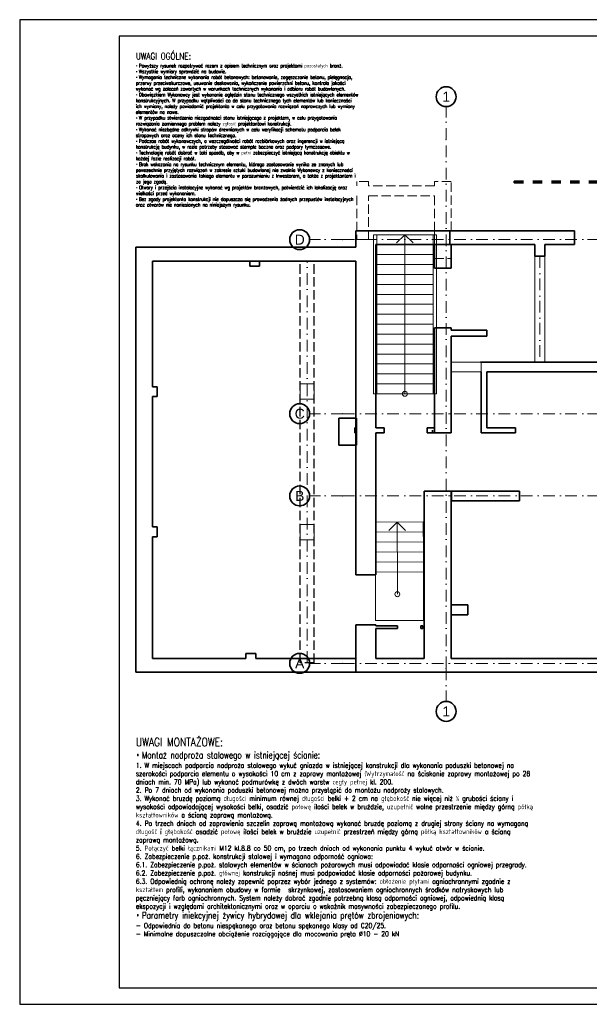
# Model space of a CAD drawing. Header units: millimetres. Extents: x -62590 to 46238, y 147773 to 522018.
# Tile 83 of 93: x 1238 to 18401, y 460118 to 489818. Entities that reach past the tile are written whole.
import ezdxf

# ---------------------------------------------------------------- set-up
doc = ezdxf.new("R2010")
doc.units = ezdxf.units.MM
for name, pattern in [('Krawędzie ukryte', [3.912222, 2.822222, -1.09]), ('Kropki i Kreski', [6.702778, 3.527778, -1.763889, 0, -1.411111]), ('Przerywana', [5.644444, 2.822222, -2.822222])]:
    doc.linetypes.add(name, pattern=pattern)
for name, color, linetype in [('!PB_Ramka', 7, 'Continuous'), ('!PB_Wyburzenia', 251, 'Do wyburzenia'), ('e-cad_cienkie', 1, 'Continuous'), ('e-cad_opisy', 7, 'Continuous'), ('Konstrukcja - Belki', 252, 'Continuous'), ('Konstrukcja - Siatka mod', 9, 'Continuous'), ('Konstrukcja - Słupy', 7, 'Continuous'), ('Konstrukcja - Ściany działowe', 7, 'Continuous'), ('Konstrukcja - Ściany nośne wew..P', 7, 'Continuous'), ('Konstrukcja - Ściany zewnętrzne', 7, 'Continuous')]:
    doc.layers.add(name, color=color, linetype=linetype)
doc.styles.add('e-cad_1', font='simplex.shx', dxfattribs={"width": 0.8})
doc.styles.get("Standard").update_dxf_attribs({"font": 'arial.ttf'})
doc.linetypes.add('Do wyburzenia', pattern='A,1.7,["/",Standard,S=1,R=10,X=-0.195,Y=-0.57],-0.5,["",Standard,S=1,R=10,X=-0.195,Y=-0.57],1.7', length=3.9)

# ---------------------------------------------------------------- blocks, each defined once
blk = doc.blocks.new('Rysunek_1_1 - ProBuild')
at = {"layer": '!PB_Wyburzenia', "lineweight": 35, "ltscale": 40, "flags": 128}
for points in [[(-3234, 7400), (-3234, 6580)], [(-2704, 7400), (-3234, 7400)], [(-2704, 6580), (-2704, 7400)], [(-3234, 6580), (-2704, 6580)], [(150, 1762), (150, 1462)], [(650, 1762), (150, 1762)], [(650, 1462), (650, 1762)], [(150, 1462), (650, 1462)]]:
    blk.add_lwpolyline(points, dxfattribs=at)
at = {"color": 252, "linetype": 'Continuous', "lineweight": 18, "ltscale": 100}
for p, q in [((-2093, 12930), (-2193, 12930)), ((-2193, 12930), (-2193, 8130)), ((-2093, 8130), (-2093, 12930)), ((-393, 12930), (-2093, 12930)), ((-2093, 12930), (-2093, 12630)), ((-1493, 12680), (-1243, 12930)), ((-1243, 12630), (-1243, 12930)), ((-1243, 12930), (-993, 12680)), ((-293, 12930), (-393, 12930)), ((-393, 12930), (-393, 8130)), ((-393, 12630), (-393, 12930)), ((-293, 8130), (-293, 12930)), ((-393, 12630), (-2093, 12630)), ((-2093, 12630), (-2093, 12330)), ((-2093, 12630), (-393, 12630)), ((-1243, 8430), (-1243, 12630)), ((-393, 12330), (-393, 12630)), ((-393, 12330), (-2093, 12330)), ((-2093, 12330), (-2093, 12030)), ((-2093, 12330), (-393, 12330)), ((-393, 12030), (-393, 12330)), ((-393, 12030), (-2093, 12030)), ((-2093, 12030), (-2093, 11730)), ((-2093, 12030), (-393, 12030)), ((-393, 11730), (-393, 12030)), ((-393, 11730), (-2093, 11730)), ((-2093, 11730), (-2093, 11430)), ((-2093, 11730), (-393, 11730)), ((-393, 11430), (-393, 11730)), ((-393, 11430), (-2093, 11430)), ((-2093, 11430), (-2093, 11130)), ((-2093, 11430), (-393, 11430)), ((-393, 11130), (-393, 11430)), ((-393, 11130), (-2093, 11130)), ((-2093, 11130), (-2093, 10830)), ((-2093, 11130), (-393, 11130)), ((-393, 10830), (-393, 11130)), ((-393, 10830), (-2093, 10830)), ((-2093, 10830), (-2093, 10530)), ((-2093, 10830), (-393, 10830)), ((-393, 10530), (-393, 10830)), ((-393, 10530), (-2093, 10530)), ((-2093, 10530), (-2093, 10230)), ((-2093, 10530), (-393, 10530)), ((-393, 10230), (-393, 10530)), ((-393, 10230), (-2093, 10230)), ((-2093, 10230), (-2093, 9930)), ((-2093, 10230), (-393, 10230)), ((-393, 9930), (-393, 10230)), ((-393, 9930), (-2093, 9930)), ((-2093, 9930), (-2093, 9630)), ((-2093, 9930), (-393, 9930)), ((-393, 9630), (-393, 9930)), ((-393, 9630), (-2093, 9630)), ((-2093, 9630), (-2093, 9330)), ((-2093, 9630), (-393, 9630)), ((-393, 9330), (-393, 9630)), ((-393, 9330), (-2093, 9330)), ((-2093, 9330), (-2093, 9030)), ((-2093, 9330), (-393, 9330)), ((-393, 9030), (-393, 9330)), ((-393, 9030), (-2093, 9030)), ((-2093, 9030), (-2093, 8730)), ((-2093, 9030), (-393, 9030)), ((-393, 8730), (-393, 9030)), ((-393, 8730), (-2093, 8730)), ((-2093, 8730), (-2093, 8430)), ((-2093, 8730), (-393, 8730)), ((-393, 8430), (-393, 8730)), ((-393, 8430), (-2093, 8430)), ((-2093, 8430), (-2093, 8130)), ((-2093, 8430), (-393, 8430)), ((-1243, 8130), (-1243, 8430)), ((-393, 8130), (-393, 8430)), ((-2193, 8130), (-2093, 8130)), ((-2093, 8130), (-393, 8130)), ((-393, 8130), (-293, 8130)), ((-690, 4264), (-2130, 4255)), ((-2130, 4255), (-2128, 3955)), ((-1729, 4008), (-1480, 4259)), ((-1478, 3959), (-1480, 4259)), ((-1480, 4259), (-1229, 4011)), ((-688, 3964), (-690, 4264)), ((-688, 3964), (-2128, 3955)), ((-2128, 3955), (-688, 3964)), ((-2128, 3955), (-2126, 3655)), ((-1471, 2759), (-1478, 3959)), ((-686, 3664), (-688, 3964)), ((-686, 3664), (-2126, 3655)), ((-2126, 3655), (-686, 3664)), ((-2126, 3655), (-2125, 3355)), ((-685, 3364), (-686, 3664)), ((-685, 3364), (-2125, 3355)), ((-2125, 3355), (-685, 3364)), ((-2125, 3355), (-2123, 3055)), ((-683, 3064), (-685, 3364)), ((-683, 3064), (-2123, 3055)), ((-2123, 3055), (-683, 3064)), ((-2123, 3055), (-2121, 2755)), ((-681, 2764), (-683, 3064)), ((-2131, 2735), (-2131, 1295)), ((-2121, 2735), (-2131, 2735)), ((-681, 2764), (-2121, 2755)), ((-2121, 2755), (-681, 2764)), ((-2121, 2755), (-2121, 2735)), ((-1471, 2757), (-1471, 2759)), ((-1471, 2085), (-1471, 2757)), ((-681, 2760), (-681, 2764)), ((-681, 1295), (-681, 2760)), ((-2131, 1295), (-681, 1295))]:
    blk.add_line(p, q, dxfattribs=at)
for centre, start, end in [((-1243, 8130), 0, 180), ((-1243, 8130), 180, 0), ((-1471, 2085), 0, 180), ((-1471, 2085), 180, 0)]:
    blk.add_arc(centre, 75, start, end, dxfattribs=at)
at = {"layer": 'Konstrukcja - Belki', "linetype": 'Przerywana', "lineweight": 35, "ltscale": 100}
for p, q in [((2046, 14548), (18010, 14548)), ((2046, 14493), (2046, 14548)), ((2046, 14493), (18010, 14493))]:
    blk.add_line(p, q, dxfattribs=at)
at = {"layer": 'Konstrukcja - Belki', "linetype": 'Continuous', "lineweight": 13, "ltscale": 100}
for p, q in [((2671, 12278), (2671, 9089)), ((2671, 12278), (2971, 12278)), ((2971, 12278), (2671, 12278)), ((2671, 12278), (2671, 9089)), ((2971, 12278), (2971, 9089)), ((2971, 12278), (2971, 9089)), ((2671, 9089), (2971, 9089)), ((2971, 9089), (2671, 9089))]:
    blk.add_line(p, q, dxfattribs=at)
at = {"layer": 'Konstrukcja - Belki', "linetype": 'Kropki i Kreski', "lineweight": 13, "ltscale": 100}
for p, q in [((2821, 12278), (2821, 9089)), ((-4185, 17), (-4185, 12130))]:
    blk.add_line(p, q, dxfattribs=at)
at = {"layer": 'Konstrukcja - Belki', "linetype": 'Krawędzie ukryte', "lineweight": 25, "ltscale": 100}
for p, q in [((-4395, 17), (-4395, 12130)), ((-3975, 12130), (-4395, 12130)), ((-3975, 17), (-3975, 12130)), ((-3975, 17), (-4395, 17))]:
    blk.add_line(p, q, dxfattribs=at)
at = {"layer": 'Konstrukcja - Siatka mod', "linetype": 'Kropki i Kreski', "lineweight": 13, "ltscale": 100}
for p, q in [((0, 15792), (0, 16792)), ((0, -150), (0, 15792)), ((-3115, 12780), (-4115, 12780)), ((-3115, 12780), (27604, 12780)), ((-3115, 7530), (-4115, 7530)), ((-3115, 7530), (27604, 7530)), ((-3115, 5050), (-4115, 5050)), ((-3115, 5050), (27604, 5050)), ((-3115, 0), (-4115, 0)), ((-3115, 0), (27604, 0)), ((0, -150), (0, -1150))]:
    blk.add_line(p, q, dxfattribs=at)
at = {"layer": 'Konstrukcja - Siatka mod', "linetype": 'Continuous', "lineweight": 35, "ltscale": 100}
for centre in [(0, 17092), (-4415, 12780), (-4415, 7530), (-4415, 5050), (-4415, 0), (0, -1450)]:
    blk.add_circle(centre, 300, dxfattribs=at)
at = {"layer": 'Konstrukcja - Siatka mod', "color": 7, "linetype": 'Kropki i Kreski', "lineweight": 13, "ltscale": 100}
for p in [(0, 15792), (0, 15792), (-3115, 12780), (-3115, 12780), (-3115, 7530), (-3115, 7530), (-3115, 5050), (-3115, 5050), (-3115, 0), (-3115, 0), (0, -150), (0, -150)]:
    blk.add_point(p, dxfattribs=at)
at = {"layer": 'Konstrukcja - Słupy', "color": 252, "linetype": 'Continuous', "lineweight": 13, "ltscale": 100, "flags": 128}
for points in [[(-4395, 7973), (-3975, 7973), (-3975, 8433), (-4395, 8433)], [(-4395, 3723), (-3975, 3723), (-3975, 4183), (-4395, 4183)]]:
    blk.add_lwpolyline(points, close=True, dxfattribs=at)
at = {"layer": 'Konstrukcja - Ściany działowe', "color": 252, "linetype": 'Continuous', "lineweight": 35, "ltscale": 100}
for p, q in [((1115, 9869), (1050, 9869)), ((1230, 9869), (1115, 9869)), ((1115, 9089), (1050, 9089)), ((1230, 9089), (1115, 9089)), ((-1870, 6949), (-1870, 7099)), ((-570, 6949), (-570, 7099)), ((-1462, 1049), (-1462, 1129)), ((-762, 1049), (-762, 1129))]:
    blk.add_line(p, q, dxfattribs=at)
at = {"layer": 'Konstrukcja - Ściany działowe', "color": 252, "linetype": 'Continuous', "lineweight": 35, "ltscale": 100, "flags": 128}
for points in [[(1050, 10049), (150, 10049)], [(150, 9869), (1050, 9869)], [(1230, 10049), (1050, 10049)], [(1230, 9869), (1230, 10049)], [(1050, 8789), (1050, 6949)], [(1230, 7099), (1230, 8789)], [(-2720, 7099), (-2753, 7099)], [(-2753, 7099), (-2753, 6949)], [(-2753, 6949), (-2720, 6949)], [(-1870, 7099), (-2120, 7099)], [(-2120, 6949), (-1870, 6949)], [(-350, 7099), (-570, 7099)], [(-570, 6949), (-350, 6949)], [(-350, 6949), (-350, 7099)], [(1050, 6949), (1230, 6949)], [(2086, 7099), (1230, 7099)], [(1230, 6949), (2086, 6949)], [(2086, 6949), (2086, 7099)], [(-1462, 1129), (-2120, 1129)], [(-2120, 1049), (-1462, 1049)], [(-700, 1129), (-762, 1129)], [(-762, 1049), (-700, 1049)], [(-700, 1049), (-700, 1129)]]:
    blk.add_lwpolyline(points, dxfattribs=at)
at = {"layer": 'Konstrukcja - Ściany nośne wew..P', "color": 252, "linetype": 'Continuous', "lineweight": 35, "ltscale": 100}
for p, q in [((-350, 11919), (150, 11919)), ((-350, 10119), (150, 10119)), ((-350, 7691), (-350, 7391)), ((150, 7391), (150, 7691)), ((150, 6949), (-410, 6949)), ((150, 5198), (-410, 5198)), ((2208, 5198), (2208, 4898)), ((-2120, 2665), (-2720, 2665)), ((-2120, 1165), (-2720, 1165))]:
    blk.add_line(p, q, dxfattribs=at)
at = {"layer": 'Konstrukcja - Ściany nośne wew..P', "color": 252, "linetype": 'Continuous', "lineweight": 35, "ltscale": 100, "flags": 128}
for points in [[(-2720, 13050), (-2720, 12550)], [(-2120, 7397), (-2120, 12630)], [(-350, 12630), (-350, 11919)], [(150, 11919), (150, 12630)], [(2671, 12630), (2671, 12278)], [(2971, 12278), (2971, 12630)], [(2671, 12278), (2971, 12278)], [(-5620, 12130), (-5920, 12130)], [(-5920, 12130), (-5920, 11985)], [(-5920, 11985), (-5620, 11985)], [(-5620, 11985), (-5620, 12130)], [(-2720, 12130), (-2720, 7397)], [(-350, 10119), (-350, 6949)], [(150, 10049), (150, 10119)], [(150, 6949), (150, 9869)], [(1050, 9089), (1030, 9089)], [(5115, 9089), (1230, 9089)], [(1030, 8789), (1050, 8789)], [(1230, 8789), (5565, 8789)], [(-8705, 8345), (-8850, 8345)], [(-8705, 8045), (-8705, 8345)], [(-8850, 8045), (-8705, 8045)], [(-2720, 7397), (-2720, 7099)], [(-2120, 7099), (-2120, 7397)], [(-2720, 6949), (-2720, 6577)], [(-2120, 6577), (-2120, 6949)], [(-410, 7030), (-410, 6949)], [(150, 6949), (150, 7030)], [(-2720, 6577), (-2720, 2665)], [(-2120, 2665), (-2120, 6577)], [(-660, 5198), (-660, 150)], [(-410, 5198), (-660, 5198)], [(150, 150), (150, 5198)], [(2208, 5198), (158, 5198)], [(158, 5198), (158, 4898)], [(158, 4898), (2208, 4898)], [(-8705, 4115), (-8850, 4115)], [(-8705, 3815), (-8705, 4115)], [(-8850, 3815), (-8705, 3815)], [(-2720, 1165), (-2720, -270)], [(-2120, 1129), (-2120, 1165)], [(-2120, 150), (-2120, 1049)], [(-6040, 295), (-6040, 150)], [(-5740, 295), (-6040, 295)], [(-5740, 150), (-5740, 295)], [(-660, 150), (-2120, 150)], [(-2720, -270), (-2120, -270)], [(-2120, -270), (-660, -270)]]:
    blk.add_lwpolyline(points, dxfattribs=at)
at = {"layer": 'Konstrukcja - Ściany nośne wew..P', "color": 252, "linetype": 'Continuous', "lineweight": 20, "ltscale": 100, "flags": 128}
for points in [[(1050, 9089), (150, 9089)], [(150, 9089), (150, 8789)], [(1050, 8789), (1050, 9089)], [(150, 8789), (1050, 8789)]]:
    blk.add_lwpolyline(points, dxfattribs=at)
at = {"layer": 'Konstrukcja - Ściany zewnętrzne', "color": 252, "linetype": 'Continuous', "lineweight": 35, "ltscale": 100}
for p, q in [((150, 13050), (-350, 13050)), ((150, 13050), (-350, 13050)), ((3863, 12880), (3863, 13050)), ((3863, 12830), (3863, 12880)), ((3863, 12630), (3863, 12830)), ((-350, 12630), (150, 12630)), ((-350, 12630), (150, 12630))]:
    blk.add_line(p, q, dxfattribs=at)
at = {"layer": 'Konstrukcja - Ściany zewnętrzne', "color": 252, "linetype": 'Krawędzie ukryte', "lineweight": 20, "ltscale": 100}
blk.add_line((-350, 13050), (-350, 12630), dxfattribs=at)
at = {"layer": 'Konstrukcja - Ściany zewnętrzne', "color": 252, "linetype": 'Krawędzie ukryte', "lineweight": 20, "ltscale": 100, "flags": 128}
for points in [[(-2690, 14530), (-2690, 14400)], [(-2340, 14530), (-2690, 14530)], [(-2340, 14400), (-2340, 14530)], [(-350, 14400), (-2340, 14400)], [(150, 14530), (-350, 14530)], [(-350, 14530), (-350, 14400)], [(150, 13050), (150, 14530)], [(-2690, 14100), (-2690, 12780)], [(-2340, 14100), (-350, 14100)], [(-2340, 12780), (-2340, 14100)], [(-350, 14100), (-350, 12210)], [(-2690, 12780), (-2340, 12780)], [(150, 12210), (150, 12630)], [(-350, 12210), (150, 12210)]]:
    blk.add_lwpolyline(points, dxfattribs=at)
at = {"layer": 'Konstrukcja - Ściany zewnętrzne', "color": 252, "linetype": 'Continuous', "lineweight": 35, "ltscale": 100, "flags": 128}
for points in [[(-2720, 13050), (-2120, 13050)], [(108, 13050), (-2120, 13050)], [(108, 12630), (108, 13050)], [(3863, 13050), (150, 13050)], [(-9350, 12550), (-8850, 12550)], [(-9350, 12550), (-9350, -270)], [(-2720, 12550), (-8850, 12550)], [(-2120, 12630), (108, 12630)], [(150, 12630), (2671, 12630)], [(2971, 12630), (3863, 12630)], [(-8850, 12130), (-2720, 12130)], [(-8850, 8345), (-8850, 12130)], [(-8850, 4115), (-8850, 8045)], [(-8850, 150), (-8850, 3815)], [(-6040, 150), (-8850, 150)], [(-2720, 150), (-5740, 150)], [(-2720, 150), (-2720, -270)], [(5396, 150), (150, 150)], [(-9350, -270), (-8850, -270)], [(-8850, -270), (-2720, -270)], [(-660, -270), (150, -270)], [(150, -270), (6646, -270)]]:
    blk.add_lwpolyline(points, dxfattribs=at)
at = {"layer": 'Konstrukcja - Siatka mod', "color": 7, "linetype": 'Continuous', "lineweight": 13, "char_height": 300, "attachment_point": 1, "style": 'e-cad_1'}
for s, insert in [('\\A1;{\\pql;\\pt0;\\fArial|b0|i0|c238|p0;\\W1.000000;1}', (-114, 17242)), ('\\A1;{\\pql;\\pt0;\\fArial|b0|i0|c238|p0;\\W1.000000;D}', (-4563, 12930)), ('\\A1;{\\pql;\\pt0;\\fArial|b0|i0|c238|p0;\\W1.000000;C}', (-4563, 7680)), ('\\A1;{\\pql;\\pt0;\\fArial|b0|i0|c238|p0;\\W1.000000;B}', (-4552, 5200)), ('\\A1;{\\pql;\\pt0;\\fArial|b0|i0|c238|p0;\\W1.000000;A}', (-4552, 150)), ('\\A1;{\\pql;\\pt0;\\fArial|b0|i0|c238|p0;\\W1.000000;1}', (-114, -1300))]:
    blk.add_mtext(s, dxfattribs=dict(at, insert=insert))
blk = doc.blocks.new('*U4')
at = {"layer": 'e-cad_opisy', "color": 8, "ltscale": 0.4}
blk.add_lwpolyline([(0, 0), (450, 0), (450, 297), (25, 297), (25, 297), (0, 297), (0, 0)], dxfattribs=at)
at = {"layer": 'e-cad_opisy', "color": 3, "ltscale": 0.4}
blk.add_lwpolyline([(30, 5), (445, 5), (445, 292), (30, 292), (30, 5)], dxfattribs=at)

msp = doc.modelspace()

# ---------------------------------------------------------------- block references
at = {"layer": '!PB_Ramka', "xscale": 100, "yscale": 100, "zscale": 100}
msp.add_blockref('*U4', (1238, 460117.6), dxfattribs=at)
at = {"layer": 'e-cad_cienkie', "ltscale": 10}
msp.add_blockref('Rysunek_1_1 - ProBuild', (14088, 470402.7), dxfattribs=at)

# ---------------------------------------------------------------- texts
at = {"layer": 'e-cad_opisy', "attachment_point": 1, "style": 'e-cad_1'}
for s, insert, char_height, width in [('{\\Fsimplex.shx|c1;\\H2x;UWAGI OGÓLNE:\\P\\pxi-5.25,l5.25;\\fArial|b0|i0|c238|p0;\\H0.525x;▪ \\Fsimplex.shx|c1;Powyższy rysunek rozpatrywać razem z opisem technicznym oraz projektami pozostałych branż.\\P\\fArial|b0|i0|c238|p0;▪ \\Fsimplex.shx|c1;Wszystkie wymiary sprawdzić na budowie.\\P\\pi0,l0;\\fArial|b0|i0|c238|p0;▪ \\Fsimplex.shx|c1;Wymagania techniczne wykonania robót betonowych: betonowanie, zagęszczanie betonu, pielęgnacja, przerwy przeciwskurczowe, usuwanie deskowania, wykończenie powierzchni betonu, kontrola jakości wykonać wg zaleceń zawartych w warunkach technicznych wykonania i odbioru robót budowlanych.\\P\\fArial|b0|i0|c238|p0;▪ \\Fsimplex.shx|c1;Obowiązkiem Wykonawcy jest wykonanie oględzin stanu technicznego wszystkich istniejących elementów konstrukcyjnych. W przypadku wątpliwości co do stanu technicznego tych elementów lub konieczności ich wymiany, należy powiadomić projektanta w celu przygotowania rozwiązań naprawczych lub wymiany elementów na nowe. \\P\\fArial|b0|i0|c238|p0;▪ \\Fsimplex.shx|c1;W przypadku stwierdzenia niezgodności stanu istniejącego z projektem, w celu przygotowania rozwiązania zamiennego problem należy zgłosić projektantowi konstrukcji.\\P\\fArial|b0|i0|c238|p0;▪ \\Fsimplex.shx|c1;Wykonać niezbędne odkrywki stropów drewnianych w celu weryfikacji schematu podparcia belek stropowych oraz oceny ich stanu technicznego.\\P\\fArial|b0|i0|c238|p0;▪ \\Fsimplex.shx|c1;Podczas robót wykonawczych, a wszczególności robót rozbiórkowych oraz ingerencji w istniejącą konstrukcję budynku, w razie potrzeby stosować stemple boczne oraz podpory tymczasowe.\\P\\fArial|b0|i0|c238|p0;▪ \\Fsimplex.shx|c1;Technologię robót dobrać w taki sposób, aby w pełni zabezpieczyć istniejącą konstrukcję obiektu w każdej fazie realizacji robót.\\P\\pi0,l0.041667,se0.941667,ql;\\fArial|b0|i0|c1|p0;▪ \\Fsimplex.shx|c1;Brak wskazania na rysunku technicznym elementu, którego zastosowanie wynika ze znanych lub powszechnie przyjętych rozwiązań w zakresie sztuki budowlanej nie zwalnia Wykonawcy z konieczności skalkulowania i zastosowania takiego elementu w porozumieniu z Inwestorem, a także z projektantem i za jego zgodą.\\P\\fArial|b0|i0|c238|p0;▪ \\Fsimplex.shx|c238;Otwory i przejścia instalacyjne wykonać wg projektów branżowych, potwierdzić ich lokalizację oraz wielkości przed wykonaniem.\\P\\pi0,l0,s*1,q*;\\fArial|b0|i0|c238|p0;▪ \\Fsimplex.shx|c238;Bez zgody projektanta konstrukcji nie dopuszcza się prowadzenia żadnych przepustów instalacyjnych oraz otworów nie naniesionych na niniejszym rysunku.}', (4738, 488817.6), 100, 6556.204), ('{\\H1.66667x;UWAGI MONTAŻOWE:\\P\\fTahoma|b0|i0|c238|p0;\\H0.799997x;• \\Fsimplex.shx|c238;Montaż nadproża stalowego w istniejącej ścianie:}\\P1. W miejscach podparcia nadproża stalowego wykuć gniazda w istniejącej konstrukcji dla wykonania poduszki betonowej na szerokości podparcia elementu o wysokości 10 cm z zaprawy montażowej (Wytrzymałość na ściskanie zaprawy montażowej po 28 dniach min. 70 MPa) lub wykonać podmurówkę z dwóch warstw cegły pełnej kl. 200.  \\P2. Po 7 dniach od wykonania poduszki betonowej można przystąpić do montażu nadproży stalowych.\\P3. Wykonać bruzdę poziomą długości minimum równej długości belki + 2 cm na głębokość nie więcej niż ½ grubości ściany i wysokości odpowiadającej wysokości belki, osadzić połowę ilości belek w bruździe, uzupełnić wolne przestrzenie między górną półką kształtowników a ścianą zaprawą montażową.\\P4. Po trzech dniach od zaprawienia szczelin zaprawą montażową wykonać bruzdę poziomą z drugiej strony ściany na wymaganą długość i głębokość osadzić połowę ilości belek w bruździe uzupełnić przestrzeń między górną półką kształtowników a ścianą zaprawą montażową.\\P5. Połączyć belki łącznikami M12 kl.8.8 co 50 cm, po trzech dniach od wykonania punktu 4 wykuć otwór w ścianie.\\P6. Zabezpieczenie p.poż. konstrukcji stalowej i wymagana odporność ogniowa:\\P6.1. Zabezpieczenie p.poż. stalowych elementów w ścianach pożarowych musi odpowiadać klasie odporności ogniowej przegrody. \\P6.2. Zabezpieczenie p.poż. głównej konstrukcji nośnej musi podpowiadać klasie odporności pożarowej budynku.\\P6.3. Odpowiednią ochronę należy zapewnić poprzez wybór jednego z systemów: obłożenie płytami ogniochronnymi zgodnie z kształtem profili, wykonaniem obudowy w formie {\\W1.381576; }skrzynkowej, zastosowaniem ogniochronnych środków natryskowych lub pęczniejący farb ogniochronnych. System należy dobrać zgodnie potrzebną klasą odporności ogniowej, odpowiednią klasą ekspozycji i względami architektonicznymi oraz w oparciu o wskaźnik masywności zabezpieczanego profilu. \\P{\\fTahoma|b0|i0|c238|p0;\\H1.333333x;• \\Fsimplex.shx|c1;Parametry iniekcyjnej żywicy hybrydowej dla wklejania prętów zbrojeniowych:}\\P- Odpowiednia do betonu niespękanego oraz betonu spękanego klasy od C20/25. \\P- Minimalne dopuszczalne obciążenie rozciągające dla mocowania pręta ∅10 - 20 kN ', (4738, 468152.7), 150, 11451.429)]:
    msp.add_mtext(s, dxfattribs=dict(at, insert=insert, char_height=char_height, width=width))

doc.saveas('drawing.dxf')
